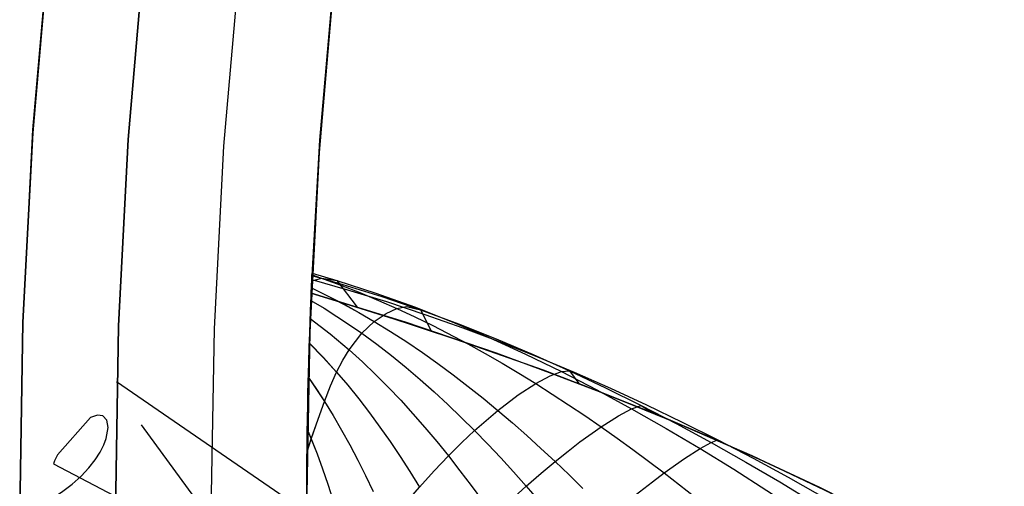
# Model space of a CAD drawing. Header units: millimetres. Extents: x -58 to 58, y -58 to 58.
# Tile 21 of 95: x -57.5 to -47.21, y 0.27 to 5.15. Entities that reach past the tile are written whole.
import ezdxf

# ---------------------------------------------------------------- set-up
doc = ezdxf.new("R2010")
doc.units = ezdxf.units.MM
doc.header["$MEASUREMENT"] = 0
doc.layers.add('Predefinito', color=5, linetype='Continuous')

msp = doc.modelspace()

# ---------------------------------------------------------------- linework, layer by layer
at = {"layer": 'Predefinito'}
for points in [[(-57.5, 0), (-57.465, 2.001), (-57.361, 4), (-57.187, 5.994), (-56.943, 7.981)], [(-57.192, 5.945), (-57.363, 3.967), (-57.466, 1.985), (-57.5, 0)], [(-57.5, 0), (-57.466, 1.985), (-57.363, 3.967), (-57.192, 5.945)], [(-56.5, 0), (-56.466, 1.95), (-56.365, 3.898), (-56.197, 5.841)], [(-56.197, 5.841), (-56.365, 3.898), (-56.466, 1.95), (-56.5, 0)], [(-55.203, 5.738), (-55.368, 3.829), (-55.467, 1.916), (-55.5, 0)], [(-54.5, 0), (-54.468, 1.881), (-54.37, 3.76), (-54.208, 5.634)], [(-54.208, 5.634), (-54.37, 3.76), (-54.468, 1.881), (-54.5, 0)], [(-54.452, 2.291), (-54.361, 3.891), (-54.223, 5.487)], [(-41.953, -4.941), (-42.223, -4.658), (-42.499, -4.379), (-42.782, -4.103), (-43.071, -3.831), (-43.367, -3.562), (-43.669, -3.297), (-43.978, -3.035), (-44.293, -2.778), (-44.615, -2.524), (-45.279, -2.029), (-45.97, -1.55), (-46.689, -1.088), (-47.435, -0.642), (-48.209, -0.215), (-49.012, 0.196), (-49.843, 0.589), (-50.704, 0.964), (-51.595, 1.322), (-52.516, 1.663), (-53.468, 1.986), (-54.452, 2.291)]]:
    msp.add_lwpolyline(points, dxfattribs=at)
at = {"layer": 'Predefinito', "extrusion": (1, 0, 0)}
msp.add_lwpolyline([(2.291, 60.009), (2.291, 320)], dxfattribs=at)
at = {"layer": 'Predefinito', "extrusion": (0.999999, -2.65723e-06, 0.001362)}
msp.add_lwpolyline([(0, 320.078), (0.507, 60.077)], dxfattribs=at)
at = {"layer": 'Predefinito', "extrusion": (-3.64696e-06, 9.08447e-06, 1)}
msp.add_lwpolyline([(-57.146, 0.507), (-49.228, -3.649), (-48.665, -3.965), (-48.111, -4.295), (-47.837, -4.468), (-47.567, -4.645), (-47.037, -5.014), (-46.519, -5.399), (-46.015, -5.801), (-45.522, -6.219), (-45.044, -6.652), (-44.581, -7.099), (-44.134, -7.561), (-43.702, -8.039), (-43.287, -8.531), (-42.889, -9.036), (-42.507, -9.552), (-42.142, -10.081), (-41.794, -10.621), (-41.462, -11.17), (-41.145, -11.728), (-40.844, -12.295), (-40.557, -12.869), (-40.285, -13.449), (-40.026, -14.036), (-39.779, -14.627), (-39.544, -15.224), (-39.107, -16.428), (-38.709, -17.646), (-38.35, -18.876), (-38.033, -20.117), (-37.759, -21.368), (-37.638, -21.997), (-37.528, -22.627), (-37.429, -23.26), (-37.342, -23.894), (-37.266, -24.53), (-37.202, -25.167), (-37.149, -25.805), (-37.109, -26.443), (-37.081, -27.082), (-37.065, -27.721), (-37.061, -28.361), (-37.07, -29.002), (-37.091, -29.641), (-37.125, -30.281), (-37.171, -30.919), (-37.23, -31.556), (-37.302, -32.192), (-37.386, -32.826), (-37.484, -33.458), (-37.594, -34.091), (-37.718, -34.719), (-37.854, -35.346), (-38.003, -35.97), (-38.162, -36.588), (-38.336, -37.21), (-38.521, -37.824), (-38.719, -38.432), (-38.93, -39.032), (-39.158, -39.633), (-39.891, -41.412)], dxfattribs=at)
at = {"layer": 'Predefinito'}
for points in [[(-54.452, 2.291, 320), (-54.442, 2.503, 330.466), (-54.444, 2.476, 333.958), (-54.446, 2.42, 335.702), (-54.45, 2.327, 337.445), (-54.456, 2.191, 339.188), (-54.459, 2.102, 340.06), (-54.463, 1.996, 340.932), (-54.468, 1.872, 341.804), (-54.473, 1.728, 342.677), (-54.478, 1.558, 343.55), (-54.48, 1.462, 343.986), (-54.483, 1.357, 344.423), (-54.486, 1.243, 344.859), (-54.489, 1.118, 345.295), (-54.491, 0.981, 345.731), (-54.494, 0.829, 346.167), (-54.495, 0.746, 346.385), (-54.496, 0.658, 346.603), (-54.497, 0.565, 346.822), (-54.498, 0.466, 347.04), (-54.499, 0.361, 347.258), (-54.499, 0.249, 347.476)], [(-54.499, 0.249, 32.524), (-54.499, 0.361, 32.742), (-54.498, 0.466, 32.96), (-54.497, 0.565, 33.178), (-54.496, 0.658, 33.396), (-54.495, 0.746, 33.614), (-54.494, 0.828, 33.832), (-54.491, 0.98, 34.268), (-54.489, 1.118, 34.705), (-54.486, 1.243, 35.141), (-54.483, 1.357, 35.577), (-54.48, 1.462, 36.013), (-54.478, 1.558, 36.449), (-54.473, 1.728, 37.322), (-54.468, 1.872, 38.195), (-54.463, 1.996, 39.067), (-54.459, 2.101, 39.94), (-54.456, 2.19, 40.812), (-54.45, 2.328, 42.557), (-54.446, 2.42, 44.302), (-54.444, 2.476, 46.047), (-54.442, 2.503, 49.54), (-54.452, 2.291, 60.009)], [(-54.444, 2.474, 51.624), (-54.121, 2.382, 51.509), (-53.712, 2.254, 51.363), (-53.308, 2.116, 51.221), (-52.911, 1.969, 51.082), (-52.519, 1.814, 50.948), (-52.133, 1.65, 50.82), (-51.752, 1.48, 50.699), (-51.376, 1.302, 50.586), (-51.004, 1.117, 50.481), (-50.635, 0.926, 50.386), (-50.271, 0.728, 50.299), (-49.909, 0.525, 50.22), (-49.552, 0.316, 50.147), (-49.199, 0.103, 50.08), (-48.85, -0.115, 50.018), (-48.165, -0.562, 49.905), (-47.492, -1.028, 49.801), (-46.827, -1.515, 49.704)], [(-54.443, 2.501, 330.113), (-54.185, 2.424, 330.225), (-53.775, 2.291, 330.402), (-53.373, 2.146, 330.575), (-52.979, 1.991, 330.743), (-52.592, 1.826, 330.905), (-52.211, 1.652, 331.059), (-51.836, 1.47, 331.205), (-51.466, 1.279, 331.341), (-51.102, 1.082, 331.466), (-50.741, 0.877, 331.58), (-50.386, 0.666, 331.684), (-50.034, 0.449, 331.778), (-49.688, 0.227, 331.864), (-49.346, 0.001, 331.944), (-49.01, -0.229, 332.017), (-48.353, -0.698, 332.15), (-47.708, -1.182, 332.271), (-47.072, -1.686, 332.385)], [(-54.443, 2.501, 49.887), (-54.185, 2.424, 49.775), (-53.775, 2.291, 49.598), (-53.373, 2.146, 49.425), (-52.979, 1.991, 49.257), (-52.592, 1.826, 49.095), (-52.211, 1.652, 48.941), (-51.836, 1.47, 48.795), (-51.466, 1.279, 48.659), (-51.102, 1.082, 48.534), (-50.741, 0.877, 48.42), (-50.386, 0.666, 48.316), (-50.034, 0.449, 48.222), (-49.688, 0.227, 48.136), (-49.346, 0.001, 48.056), (-49.01, -0.229, 47.983), (-48.353, -0.698, 47.85), (-47.708, -1.182, 47.729), (-47.072, -1.686, 47.615)], [(-54.443, 2.484, 333.616), (-54.141, 2.374, 333.798), (-53.944, 2.296, 333.917), (-53.749, 2.215, 334.034), (-53.557, 2.13, 334.15), (-53.368, 2.042, 334.263), (-53.181, 1.951, 334.375), (-52.814, 1.76, 334.59), (-52.634, 1.66, 334.694), (-52.456, 1.558, 334.795), (-52.28, 1.453, 334.893), (-52.105, 1.346, 334.988), (-51.932, 1.236, 335.08), (-51.761, 1.124, 335.168), (-51.591, 1.01, 335.252), (-51.422, 0.894, 335.333), (-51.254, 0.776, 335.409), (-51.089, 0.656, 335.482), (-50.924, 0.534, 335.552), (-50.761, 0.411, 335.618), (-50.44, 0.161, 335.74)], [(-54.443, 2.484, 46.383), (-54.141, 2.374, 46.202), (-53.944, 2.296, 46.083), (-53.749, 2.215, 45.966), (-53.557, 2.13, 45.85), (-53.368, 2.042, 45.737), (-53.181, 1.951, 45.625), (-52.814, 1.76, 45.41), (-52.634, 1.66, 45.306), (-52.456, 1.558, 45.205), (-52.28, 1.453, 45.107), (-52.105, 1.346, 45.012), (-51.932, 1.236, 44.92), (-51.761, 1.124, 44.832), (-51.591, 1.01, 44.748), (-51.422, 0.894, 44.667), (-51.254, 0.776, 44.591), (-51.089, 0.656, 44.518), (-50.924, 0.534, 44.448), (-50.761, 0.411, 44.382), (-50.44, 0.161, 44.26)], [(-54.443, 2.474, 328.376), (-54.121, 2.382, 328.491), (-53.712, 2.254, 328.636), (-53.308, 2.116, 328.779), (-52.911, 1.969, 328.918), (-52.519, 1.814, 329.052), (-52.133, 1.65, 329.18), (-51.752, 1.48, 329.301), (-51.376, 1.302, 329.414), (-51.004, 1.117, 329.519), (-50.635, 0.926, 329.614), (-50.271, 0.728, 329.701), (-49.909, 0.525, 329.78), (-49.552, 0.316, 329.853), (-49.199, 0.103, 329.92), (-48.85, -0.115, 329.982), (-48.165, -0.562, 330.095), (-47.492, -1.028, 330.199), (-46.827, -1.515, 330.296)], [(-54.447, 2.418, 44.243), (-54.341, 2.448, 46.322), (-54.185, 2.424, 49.775), (-53.971, 2.145, 60.008)], [(-54.446, 2.418, 335.748), (-54.341, 2.448, 333.678), (-54.185, 2.424, 330.225), (-53.971, 2.145, 319.996)], [(-54.446, 2.433, 326.66), (-54.073, 2.327, 326.766), (-53.666, 2.202, 326.88), (-53.265, 2.069, 326.993), (-52.868, 1.929, 327.103), (-52.475, 1.781, 327.209), (-52.087, 1.626, 327.311), (-51.703, 1.464, 327.408), (-51.322, 1.296, 327.498), (-50.946, 1.122, 327.582), (-50.572, 0.942, 327.659), (-50.201, 0.756, 327.729), (-49.832, 0.564, 327.793), (-49.467, 0.367, 327.851), (-48.746, -0.043, 327.956), (-48.039, -0.472, 328.048), (-47.343, -0.922, 328.132), (-46.656, -1.394, 328.211)], [(-54.446, 2.433, 53.34), (-54.073, 2.327, 53.234), (-53.666, 2.202, 53.12), (-53.265, 2.069, 53.007), (-52.868, 1.928, 52.897), (-52.475, 1.781, 52.791), (-52.087, 1.626, 52.689), (-51.703, 1.464, 52.592), (-51.322, 1.296, 52.502), (-50.946, 1.122, 52.418), (-50.572, 0.942, 52.341), (-50.2, 0.756, 52.271), (-49.832, 0.564, 52.207), (-49.467, 0.367, 52.149), (-48.746, -0.043, 52.044), (-48.039, -0.472, 51.952), (-47.343, -0.922, 51.868), (-46.656, -1.394, 51.789)], [(-54.452, 2.291, 320), (-53.684, 2.055, 319.994), (-52.921, 1.804, 319.992), (-52.156, 1.533, 319.993), (-51.397, 1.245, 319.995), (-50.634, 0.935, 319.996), (-49.881, 0.606, 319.998), (-49.136, 0.257, 319.999), (-48.401, -0.114, 320), (-47.662, -0.513, 320), (-46.937, -0.935, 320), (-46.227, -1.38, 320), (-45.53, -1.85, 320.001), (-45.182, -2.099, 320.001), (-44.838, -2.353, 320.001), (-44.5, -2.613, 320.001), (-44.167, -2.879, 320.001), (-43.838, -3.151, 320.001), (-43.515, -3.43, 320.002), (-43.197, -3.715, 320.002), (-42.883, -4.007, 320.002)], [(-49.658, 0.504, 60.004), (-50.244, 0.768, 60.004), (-50.833, 1.018, 60.005), (-51.426, 1.257, 60.006), (-52.023, 1.485, 60.006), (-53.229, 1.907, 60.007), (-54.452, 2.291, 60.009)], [(-54.45, 2.346, 42.854), (-54.281, 2.264, 42.718), (-54.115, 2.178, 42.584), (-53.953, 2.088, 42.451), (-53.793, 1.995, 42.32), (-53.622, 1.89, 42.18), (-53.454, 1.782, 42.043), (-53.289, 1.67, 41.909), (-53.127, 1.555, 41.778), (-52.967, 1.436, 41.65), (-52.81, 1.315, 41.527), (-52.655, 1.191, 41.407), (-52.501, 1.064, 41.291), (-52.349, 0.934, 41.18), (-52.199, 0.802, 41.073), (-52.05, 0.667, 40.971), (-51.902, 0.529, 40.873), (-51.756, 0.39, 40.78), (-51.612, 0.249, 40.693)], [(-54.449, 2.346, 337.146), (-54.281, 2.264, 337.282), (-54.115, 2.177, 337.417), (-53.953, 2.088, 337.549), (-53.793, 1.995, 337.68), (-53.622, 1.89, 337.82), (-53.454, 1.782, 337.957), (-53.289, 1.67, 338.091), (-53.127, 1.555, 338.222), (-52.967, 1.436, 338.35), (-52.81, 1.315, 338.473), (-52.655, 1.191, 338.593), (-52.501, 1.064, 338.709), (-52.349, 0.934, 338.82), (-52.199, 0.802, 338.927), (-52.05, 0.667, 339.029), (-51.902, 0.529, 339.127), (-51.756, 0.39, 339.22), (-51.612, 0.249, 339.307)], [(-54.455, 2.215, 338.917), (-54.318, 2.133, 339.046), (-54.184, 2.048, 339.174), (-54.052, 1.961, 339.299), (-53.924, 1.871, 339.423), (-53.766, 1.756, 339.576), (-53.612, 1.637, 339.725), (-53.461, 1.514, 339.87), (-53.313, 1.388, 340.012), (-53.168, 1.259, 340.15), (-53.025, 1.127, 340.283), (-52.884, 0.991, 340.412), (-52.745, 0.853, 340.537), (-52.607, 0.712, 340.657), (-52.471, 0.568, 340.772), (-52.336, 0.421, 340.882), (-52.203, 0.271, 340.986), (-52.071, 0.119, 341.085)], [(-54.455, 2.215, 41.082), (-54.318, 2.133, 40.954), (-54.184, 2.048, 40.826), (-54.052, 1.961, 40.7), (-53.924, 1.871, 40.577), (-53.766, 1.756, 40.424), (-53.612, 1.637, 40.275), (-53.461, 1.514, 40.13), (-53.313, 1.388, 39.988), (-53.168, 1.259, 39.85), (-53.025, 1.127, 39.717), (-52.884, 0.991, 39.588), (-52.745, 0.853, 39.463), (-52.607, 0.712, 39.343), (-52.471, 0.568, 39.228), (-52.336, 0.421, 39.118), (-52.203, 0.271, 39.014), (-52.071, 0.119, 38.915)], [(-54.496, 0.63, 346.67), (-54.451, 0.766, 346.184), (-54.381, 0.973, 345.363), (-54.314, 1.159, 344.534), (-54.25, 1.322, 343.697), (-54.186, 1.466, 342.854), (-54.122, 1.591, 342.005), (-54.056, 1.699, 341.15), (-53.924, 1.871, 339.423), (-53.793, 1.995, 337.68), (-53.67, 2.079, 335.921), (-53.557, 2.13, 334.15), (-53.457, 2.151, 332.367), (-53.308, 2.116, 328.779), (-53.197, 1.896, 319.993)], [(-54.496, 0.63, 33.33), (-54.451, 0.765, 33.816), (-54.381, 0.973, 34.637), (-54.314, 1.159, 35.466), (-54.25, 1.322, 36.303), (-54.186, 1.466, 37.146), (-54.122, 1.591, 37.995), (-54.056, 1.699, 38.85), (-53.924, 1.871, 40.577), (-53.793, 1.995, 42.32), (-53.67, 2.079, 44.079), (-53.557, 2.13, 45.85), (-53.457, 2.151, 47.633), (-53.308, 2.116, 51.221), (-53.197, 1.896, 60.008)], [(-54.463, 2.027, 340.687), (-54.255, 1.867, 340.921), (-54.056, 1.699, 341.15), (-53.916, 1.572, 341.313), (-53.78, 1.441, 341.472), (-53.646, 1.307, 341.627), (-53.516, 1.17, 341.778), (-53.388, 1.029, 341.925), (-53.263, 0.885, 342.067), (-53.14, 0.738, 342.204), (-53.018, 0.588, 342.336), (-52.898, 0.434, 342.463), (-52.779, 0.278, 342.585), (-52.661, 0.118, 342.7)], [(-54.462, 2.027, 39.312), (-54.255, 1.867, 39.078), (-54.056, 1.699, 38.85), (-53.916, 1.572, 38.687), (-53.78, 1.441, 38.528), (-53.646, 1.307, 38.373), (-53.516, 1.17, 38.222), (-53.388, 1.029, 38.075), (-53.263, 0.885, 37.933), (-53.14, 0.738, 37.796), (-53.018, 0.588, 37.664), (-52.898, 0.434, 37.537), (-52.779, 0.278, 37.415), (-52.661, 0.118, 37.3)], [(-54.472, 1.768, 37.55), (-54.326, 1.619, 37.345), (-54.186, 1.466, 37.146), (-54.068, 1.327, 36.974), (-53.953, 1.185, 36.807), (-53.841, 1.04, 36.644), (-53.733, 0.891, 36.485), (-53.627, 0.739, 36.332), (-53.523, 0.584, 36.183), (-53.42, 0.425, 36.04), (-53.319, 0.263, 35.902)], [(-54.471, 1.767, 342.451), (-54.325, 1.619, 342.655), (-54.186, 1.466, 342.854), (-54.068, 1.327, 343.026), (-53.953, 1.185, 343.193), (-53.842, 1.04, 343.356), (-53.733, 0.891, 343.515), (-53.627, 0.739, 343.668), (-53.523, 0.584, 343.817), (-53.42, 0.425, 343.96), (-53.319, 0.263, 344.098)], [(-54.43, -1.073, 349.108), (-54.218, -0.817, 348.306), (-54.019, -0.572, 347.49), (-53.83, -0.341, 346.66), (-53.651, -0.125, 345.818), (-53.481, 0.077, 344.963), (-53.319, 0.263, 344.098), (-53.165, 0.433, 343.222), (-53.018, 0.588, 342.336), (-52.878, 0.728, 341.441), (-52.745, 0.853, 340.537), (-52.501, 1.064, 338.709), (-52.288, 1.227, 336.858), (-52.105, 1.346, 334.988), (-51.954, 1.426, 333.103), (-51.836, 1.47, 331.205), (-51.752, 1.48, 329.301), (-51.655, 1.346, 319.994)], [(-54.43, -1.073, 30.892), (-54.218, -0.817, 31.694), (-54.019, -0.572, 32.51), (-53.83, -0.341, 33.34), (-53.651, -0.125, 34.182), (-53.481, 0.077, 35.037), (-53.319, 0.263, 35.902), (-53.165, 0.433, 36.778), (-53.018, 0.588, 37.664), (-52.878, 0.728, 38.559), (-52.745, 0.853, 39.463), (-52.501, 1.064, 41.291), (-52.288, 1.227, 43.142), (-52.105, 1.346, 45.012), (-51.954, 1.426, 46.897), (-51.836, 1.47, 48.795), (-51.752, 1.48, 50.699), (-51.655, 1.345, 60.006)], [(-56.489, 1.368, 49.807), (-49.187, -3.657, 48.925), (-48.679, -4.039, 48.868), (-48.18, -4.438, 48.816), (-47.692, -4.851, 48.767), (-47.215, -5.278, 48.721), (-46.75, -5.717, 48.677), (-46.294, -6.171, 48.635), (-45.85, -6.636, 48.593), (-45.418, -7.114, 48.554), (-45, -7.602, 48.517), (-44.594, -8.104, 48.483), (-44.202, -8.617, 48.451), (-43.824, -9.141, 48.421)], [(-54.482, 1.408, 344.215), (-54.397, 1.285, 344.376), (-54.314, 1.159, 344.534), (-54.223, 1.01, 344.712), (-54.135, 0.859, 344.886), (-54.049, 0.704, 345.054), (-53.966, 0.545, 345.218), (-53.885, 0.383, 345.377), (-53.806, 0.218, 345.529)], [(-54.482, 1.408, 35.784), (-54.396, 1.284, 35.623), (-54.314, 1.159, 35.466), (-54.223, 1.01, 35.288), (-54.135, 0.859, 35.114), (-54.049, 0.704, 34.946), (-53.966, 0.545, 34.782), (-53.885, 0.383, 34.623), (-53.806, 0.218, 34.471)], [(-54.335, -1.872, 349.602), (-54.07, -1.602, 348.804), (-53.817, -1.342, 347.991), (-53.577, -1.092, 347.162), (-53.349, -0.854, 346.318), (-53.132, -0.63, 345.461), (-52.926, -0.42, 344.59), (-52.73, -0.225, 343.706), (-52.545, -0.045, 342.81), (-52.369, 0.121, 341.904), (-52.203, 0.271, 340.986), (-52.047, 0.407, 340.06), (-51.902, 0.529, 339.127), (-51.767, 0.639, 338.187), (-51.642, 0.736, 337.241), (-51.422, 0.894, 335.333), (-51.241, 1.008, 333.406), (-51.102, 1.082, 331.466), (-51.004, 1.117, 329.519), (-50.888, 1.041, 319.996)], [(-54.335, -1.872, 30.398), (-54.07, -1.602, 31.196), (-53.817, -1.342, 32.009), (-53.577, -1.092, 32.838), (-53.349, -0.855, 33.682), (-53.132, -0.63, 34.539), (-52.926, -0.42, 35.41), (-52.73, -0.225, 36.294), (-52.545, -0.045, 37.19), (-52.369, 0.121, 38.096), (-52.203, 0.271, 39.014), (-52.047, 0.407, 39.94), (-51.902, 0.529, 40.873), (-51.767, 0.639, 41.813), (-51.642, 0.736, 42.759), (-51.422, 0.894, 44.667), (-51.241, 1.008, 46.594), (-51.102, 1.082, 48.534), (-51.004, 1.117, 50.481), (-50.888, 1.041, 60.005)], [(-57.19, 0.13, 34.155), (-57.064, 0.208, 34.916), (-56.953, 0.292, 35.684), (-56.857, 0.378, 36.46), (-56.776, 0.464, 37.242), (-56.71, 0.548, 38.033), (-56.659, 0.629, 38.83), (-56.621, 0.704, 39.632), (-56.595, 0.772, 40.438), (-56.575, 0.885, 42.058), (-56.59, 0.964, 43.688), (-56.63, 1.007, 45.324), (-56.688, 1.016, 46.963), (-56.758, 0.992, 48.599), (-57.104, 0.6, 56.753), (-57.136, 0.538, 58.377), (-57.146, 0.507, 60)], [(-56.23, 0.914, 39.601), (-52.427, -4.29, 38.653), (-51.733, -5.268, 38.495), (-51.05, -6.274, 38.361), (-50.384, -7.307, 38.244), (-49.732, -8.369, 38.133), (-49.101, -9.455, 38.031), (-48.488, -10.565, 37.943), (-47.898, -11.695, 37.867), (-47.327, -12.844, 37.803), (-46.778, -14.009, 37.75), (-46.248, -15.188, 37.709), (-45.737, -16.377, 37.68), (-44.759, -18.778, 37.656), (-43.834, -21.198, 37.68), (-42.965, -23.631, 37.75)], [(-54.493, 0.868, 346.058), (-54.451, 0.766, 346.184), (-54.391, 0.612, 346.367), (-54.334, 0.454, 346.544), (-54.279, 0.293, 346.716), (-54.225, 0.128, 346.883)], [(-54.493, 0.868, 33.942), (-54.451, 0.765, 33.816), (-54.391, 0.612, 33.633), (-54.334, 0.454, 33.456), (-54.279, 0.293, 33.284), (-54.225, 0.128, 33.117)], [(-54.245, -2.713, 349.97), (-53.93, -2.428, 349.181), (-53.628, -2.149, 348.374), (-53.34, -1.879, 347.55), (-53.065, -1.62, 346.709), (-52.803, -1.372, 345.852), (-52.554, -1.138, 344.979), (-52.319, -0.917, 344.092), (-52.095, -0.711, 343.191), (-51.884, -0.52, 342.277), (-51.686, -0.344, 341.351), (-51.501, -0.184, 340.414), (-51.328, -0.038, 339.469), (-51.168, 0.094, 338.516), (-51.021, 0.213, 337.556), (-50.885, 0.318, 336.59), (-50.761, 0.411, 335.618), (-50.55, 0.561, 333.659), (-50.386, 0.666, 331.684), (-50.271, 0.728, 329.701), (-50.201, 0.756, 327.729), (-50.126, 0.716, 319.997)], [(-54.245, -2.713, 30.03), (-53.93, -2.428, 30.819), (-53.628, -2.149, 31.626), (-53.34, -1.879, 32.45), (-53.065, -1.62, 33.291), (-52.803, -1.372, 34.148), (-52.554, -1.138, 35.021), (-52.319, -0.917, 35.908), (-52.095, -0.711, 36.809), (-51.884, -0.52, 37.723), (-51.686, -0.344, 38.649), (-51.501, -0.184, 39.586), (-51.328, -0.038, 40.531), (-51.168, 0.094, 41.484), (-51.021, 0.213, 42.444), (-50.885, 0.318, 43.41), (-50.761, 0.411, 44.382), (-50.549, 0.561, 46.341), (-50.386, 0.666, 48.316), (-50.271, 0.728, 50.299), (-50.2, 0.756, 52.271), (-50.126, 0.716, 60.004)], [(-41.787, -5.121, 59.998), (-42.083, -4.804, 59.998), (-42.386, -4.493, 59.998), (-42.695, -4.187, 59.998), (-43.009, -3.888, 59.998), (-43.33, -3.595, 59.998), (-43.655, -3.308, 59.999), (-43.985, -3.029, 59.999), (-44.32, -2.756, 59.999), (-44.659, -2.489, 59.999), (-45.003, -2.23, 59.999), (-45.351, -1.977, 60), (-45.702, -1.731, 60), (-46.414, -1.26, 60), (-47.139, -0.815, 60), (-47.873, -0.396, 60.001), (-48.617, -0.002, 60.002), (-49.136, 0.257, 60.003), (-49.658, 0.504, 60.004)]]:
    msp.add_polyline3d(points, dxfattribs=at)

doc.saveas('drawing.dxf')
